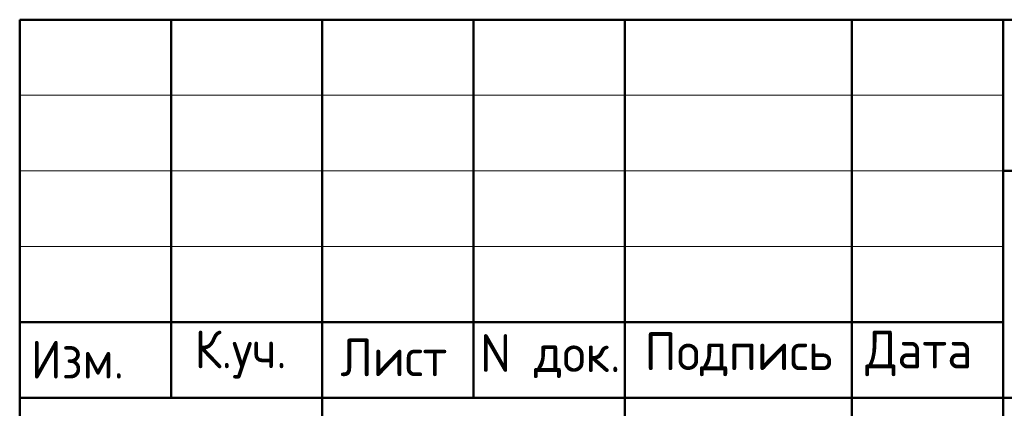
# Model space of a CAD drawing. Header units: millimetres. Extents: x 0 to 50400, y 0 to 35652.
# Tile 6 of 11: x 27600 to 35408, y 4117 to 7200. Entities that reach past the tile are written whole.
import ezdxf

# ---------------------------------------------------------------- set-up
doc = ezdxf.new("R2010")
doc.units = ezdxf.units.MM
doc.layers.add('Standard', color=7, linetype='Continuous', lineweight=25)
doc.styles.add('ISOCPEUR', font='txt')

msp = doc.modelspace()

# ---------------------------------------------------------------- linework, layer by layer
at = {"layer": 'Standard', "color": 7, "linetype": 'Continuous', "lineweight": 50, "transparency": 33554687}
for p, q in [((27600, 600), (27600, 7200)), ((27600, 7200), (49800, 7200)), ((28800, 4200), (28800, 7200)), ((30000, 600), (30000, 7200)), ((31200, 4200), (31200, 7200)), ((32400, 600), (32400, 7200)), ((34200, 600), (34200, 7200)), ((35400, 600), (35400, 7200)), ((35400, 6000), (49800, 6000)), ((27600, 4800), (35400, 4800)), ((27600, 4800), (35400, 4800)), ((27600, 4200), (35400, 4200)), ((27600, 4200), (35400, 4200)), ((35400, 4200), (49800, 4200))]:
    msp.add_line(p, q, dxfattribs=at)
at = {"layer": 'Standard', "color": 7, "linetype": 'Continuous', "lineweight": 13, "transparency": 33554687}
for p, q in [((27600, 6600), (35400, 6600)), ((27600, 6000), (35400, 6000)), ((27600, 5400), (35400, 5400))]:
    msp.add_line(p, q, dxfattribs=at)
at = {"layer": 'Standard', "color": 7, "linetype": 'Continuous', "lineweight": 25, "transparency": 33554687}
msp.add_lwpolyline([(49800, 7200), (27600, 7200), (27600, 600), (49800, 600), (49800, 7200)], dxfattribs=at)

# ---------------------------------------------------------------- texts
at = {"layer": 'Standard', "color": 7, "linetype": 'Continuous', "lineweight": 25, "transparency": 33554687, "char_height": 300, "attachment_point": 7, "style": 'ISOCPEUR'}
for s, insert, width in [('\\W0.93;Изм.', (27688.8, 4353), 903.476), ('\\W0.93;К.уч.', (28987.2, 4353), 979.214), ('\\W0.94;Лист', (30143, 4371.4), 1040.312), ('\\W0.95;N док.', (31251, 4356.8), 1281.75), ('\\W0.96;Подпись', (32555.3, 4371.4), 1613.136), ('\\W0.94;Дата', (34305.2, 4371.4), 1161.283)]:
    msp.add_mtext(s, dxfattribs=dict(at, insert=insert, width=width))

doc.saveas('drawing.dxf')
